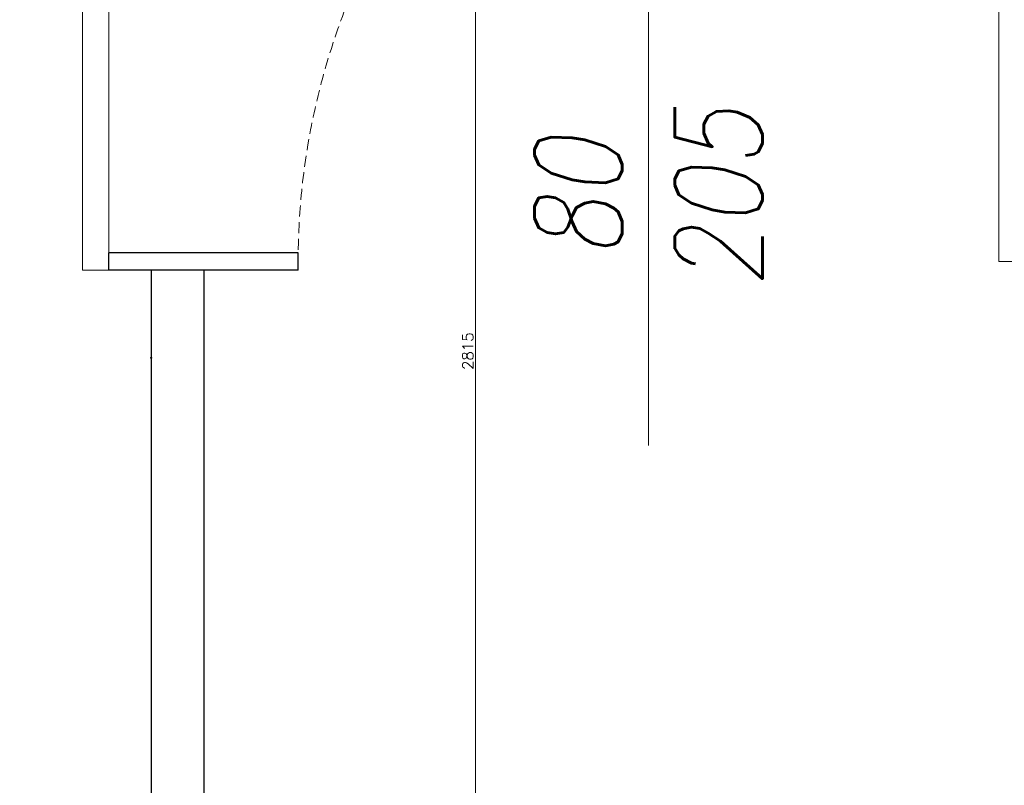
# Model space of a CAD drawing. Header units: millimetres. Extents: x -1893473 to 1546619, y -568027 to 942944.
# Tile 242 of 256: x 167823 to 168947, y -494647 to -493773. Entities that reach past the tile are written whole.
import ezdxf
from ezdxf.enums import TextEntityAlignment as Align

# ---------------------------------------------------------------- set-up
doc = ezdxf.new("R2010")
doc.units = ezdxf.units.MM
doc.header["$LTSCALE"] = 0.2
doc.linetypes.add('HIDDEN', pattern=[9.525, 6.35, -3.175])
doc.layers.get('0').update_dxf_attribs({"lineweight": 0})
for name, color, linetype, lineweight in [('!! 0_Opis_pom', 9, 'Continuous', 13), ('!! 1_drzwi opis', 151, 'Continuous', 9), ('!! 1_drzwi-linia', 213, 'Continuous', 5), ('!! 1_OPIS POM NOWE', 140, 'Continuous', 5), ('!! 1_PROJ Sciany', 2, 'Continuous', 40), ('!! wymiary osi', 250, 'Continuous', 9), ('P-Opis nadproża', 150, 'Continuous', 9)]:
    doc.layers.add(name, color=color, linetype=linetype, lineweight=lineweight)
doc.layers.add('!! 1_zabudowa GK', color=33, linetype='Continuous')
doc.styles.add('50', font='ROMANS.shx', dxfattribs={"width": 0.8, "height": 10})
doc.styles.add('ARCHETYP', font='romans.shx', dxfattribs={"height": 15})
doc.styles.add('ARIAL', font='tahoma.ttf')
doc.styles.add('TXT', font='simplex.shx')
doc.dimstyles.new('DIM50', dxfattribs={"dimscale": 5, "dimtxt": 2.5, "dimasz": 1.5, "dimexe": 0, "dimexo": 0, "dimgap": 0.5, "dimtad": 1, "dimdec": 4, "dimrnd": 0.5, "dimdsep": 46, "dimtxsty": 'TXT', "dimblk1": 'TICK1', "dimblk2": 'TICK1', "dimsah": 1, "dimcen": 0, "dimse1": 1, "dimse2": 1, "dimclrd": 1, "dimclre": 7, "dimclrt": 9, "dimadec": 0, "dimazin": 0, "dimtfac": 1, "dimtdec": 4, "dimtmove": 2, "dimatfit": 3, "dimldrblk": 'TICK1', "dimfxl": 1, "dimtolj": 1, "dimarcsym": 0})

# ---------------------------------------------------------------- blocks, each defined once
blk = doc.blocks.new('drzwi 80-205')
blk.add_lwpolyline([(61128.31, -197571.09), (61128.31, -197491.09), (61131.31, -197491.09), (61131.31, -197571.09)], close=True)
blk.add_lwpolyline([(61088.31, -197551.09), (61088.31, -197591.09)])
at = {"linetype": 'HIDDEN'}
blk.add_arc((61128.31, -197571.09), 80, 88.0898, 180, dxfattribs=at)
blk = doc.blocks.new('1_ok-opis')
blk.add_line((0, 111.61), (0, 50))
for points in [[(-17, 128.61), (-17, 143.61)], [(17, 128.61), (17, 143.61)]]:
    blk.add_lwpolyline(points)
for centre, start, end in [((0, 143.61), 0, 180), ((0, 128.61), 180, 0)]:
    blk.add_arc(centre, 17, start, end)
at = {"style": 'ARCHETYP'}
for tag, height, rotation, p in [('NR', 12, 90, (0, 136.9)), ('NR', 12, 270, (0, 136.9)), ('SZEROKOŚĆ', 10, 90, (-8, 78.29)), ('SZEROKOŚĆ', 10, 270, (8, 78.29)), ('WYSOKOŚĆ', 10, 270, (-8, 78.29)), ('WYSOKOŚĆ', 10, 90, (8, 78.29))]:
    blk.add_attdef(tag, text='', height=height, rotation=rotation, dxfattribs=at).set_placement(p, align=Align.MIDDLE)
blk = doc.blocks.new('TICK1')
at = {"color": 2}
blk.add_line((-1, -1), (1, 1), dxfattribs=at)
at = {"color": 0}
for p, q in [((0, 0), (-1, 0)), ((0, -1.4), (0, 1.4))]:
    blk.add_line(p, q, dxfattribs=at)
blk = doc.blocks.new('*D1272')
at = {"layer": '!! wymiary osi', "color": 1, "lineweight": -2, "transparency": 16777216}
blk.add_line((296576, -498651.2), (296576, -501451.2), dxfattribs=at)
at = {"layer": 'DEFPOINTS', "color": 0, "transparency": 16777216}
for p in [(297659.4, -498643.7), (296190.7, -501458.7), (296576, -501458.7)]:
    blk.add_point(p, dxfattribs=at)
at = {"layer": '!! wymiary osi', "color": 1, "lineweight": -2, "transparency": 16777216, "xscale": 7.5, "yscale": 7.5, "zscale": 7.5}
for p, rotation in [((296576, -498643.7), 90), ((296576, -501458.7), 270)]:
    blk.add_blockref('TICK1', p, dxfattribs=dict(at, rotation=rotation))
at = {"layer": '!! wymiary osi', "color": 9, "transparency": 16777216, "insert": (296567.3, -500051.2), "char_height": 12.5, "attachment_point": 5, "rotation": 90, "style": 'TXT'}
blk.add_mtext('\\A1;2815', dxfattribs=at)
blk = doc.blocks.new('A$C2EB40A8D')
at = {"layer": '!! 1_PROJ Sciany'}
blk.add_point((4305.10167, 242.51397), dxfattribs=at)
at = {"layer": '!! 1_zabudowa GK'}
for points in [[(4472.76146, 362.51397), (4256.56892, 362.51397)], [(4256.56892, 342.51397), (4256.56892, 362.51397)], [(4472.76146, 342.51398), (4472.76146, 362.51398)], [(4472.76146, 342.51397), (4256.56892, 342.51397)], [(4305.10167, 342.51397), (4305.10167, -1157.48603)], [(4365.10167, 342.51397), (4365.10167, -1157.48603)]]:
    blk.add_lwpolyline(points, dxfattribs=at)
at = {"layer": '!! 1_drzwi opis'}
ref = blk.add_blockref('1_ok-opis', (4872.76143, -357.48604), dxfattribs=dict(at, xscale=-10, yscale=10, zscale=10, rotation=359.9999963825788))
ref.add_attrib('WYSOKOŚĆ', '80', dxfattribs={"layer": '0', "height": 100, "rotation": 89.99999638, "style": '50', "oblique": 10, "width": 0.8}).set_placement((4792.76148, 425.42249), align=Align.MIDDLE)
ref.add_attrib('SZEROKOŚĆ', '205', dxfattribs={"layer": '0', "height": 100, "rotation": 89.99999638, "style": '50', "oblique": 10, "width": 0.8}).set_placement((4952.76148, 425.42248), align=Align.MIDDLE)
ref.add_attrib('NR', 'Dw', dxfattribs={"layer": '0', "height": 100, "rotation": 89.99999638, "style": '50', "oblique": 10, "width": 0.8}).set_placement((4872.76151, 928.62641), align=Align.MIDDLE)
at = {"layer": '!! 1_drzwi-linia', "xscale": 10, "yscale": 10, "zscale": 10}
for p in [(-606010.37516, 1976063.39702), (-607056.5677, 1976053.39701)]:
    blk.add_blockref('drzwi 80-205', p, dxfattribs=at)
at = {"layer": '!! 0_Opis_pom', "ltscale": 0.7, "style": 'ARIAL'}
for tag, p in [('B1,21', (-891.77727, 31796.97458)), ('A1,16', (-13651.31084, 31587.95236)), ('B1,19', (-5798.61305, 31587.22944)), ('B1/17', (-9701.43347, 31565.05244)), ('1,23', (10805.41388, 31565.05244)), ('1,22', (4526.58954, 31507.65132)), ('A1,1', (-16866.13618, 31459.3792)), ('B1,18', (-7791.62894, 31330.08444)), ('B1,20', (-2961.4347, 31167.05787)), ('A1,6', (-19287.17717, 30923.71998)), ('B1,1', (14135.63445, 30913.92963)), ('B1,3', (17346.74696, 30023.81022)), ('B1,4', (29817.71501, 29157.67457)), ('A1,5', (-23454.5385, 28820.77901)), ('A1,2', (-17502.57721, 28602.57524)), ('B1,2D', (2616.16402, 28559.52261)), ('A1,15', (-13651.31084, 28261.46046)), ('B1,4', (29883.58177, 28158.35876)), ('B1,2B', (18801.54781, 27650.12382)), ('B1,2A', (13086.7373, 27376.04393)), ('A1,3', (-16846.27912, 25980.40356)), ('B1,8', (9089.53994, 25356.27639)), ('B1,6', (31915.87888, 23754.79829)), ('A1,4', (-24010.17576, 23559.17399)), ('B1,14', (-11621.32288, 23261.44183)), ('B1,13', (-3080.55208, 22924.09997)), ('B1,5', (29245.49088, 22896.69268)), ('B1,10', (3982.60923, 22874.21277)), ('B1,9', (5634.43488, 22623.92098)), ('B1,2C', (13327.26639, 22378.5328)), ('B1,7', (16398.41175, 22348.28836)), ('B1,11', (5553.20442, 20939.83877)), ('B1,12', (3693.27174, 20628.72148)), ('C1,3', (5969.08376, 16336.01084)), ('C1,2', (11955.93711, 11671.55655)), ('C1,1', (15659.17205, 11415.94196)), ('C1,4', (5140.00888, 9205.5831)), ('C1,5', (5680.4486, 6154.54995)), ('C1,10', (16327.05085, 6080.66085)), ('C1,9', (16526.57171, 3173.45283)), ('C1,6', (6367.37903, 2771.84181)), ('D0,18', (-1981.87701, -110.73158)), ('D0,7', (-13531.42299, -1159.67649)), ('C1,7', (7275.77161, -1303.00991)), ('D0,17', (2064.87671, -1345.69113)), ('D0,3', (-9324.21674, -1442.63631)), ('D0,6', (-17529.61851, -1957.37463)), ('D0,10', (-21369.4432, -2140.60378)), ('D,09', (-12990.08379, -2746.32902)), ('D0,2', (-5516.19514, -3101.87722)), ('D0,16', (2266.73061, -3284.15369)), ('D0,8', (-14357.79539, -3567.69719)), ('D0,5', (-10461.54478, -3629.26575)), ('D0,4', (-8396.53404, -4353.7937)), ('D0,15', (1974.41895, -5205.84774)), ('D0,1', (-5633.49598, -5662.48534)), ('D0,11', (-23334.09291, -6045.78706)), ('D0,12', (-22436.85763, -9302.9678)), ('D0,13', (-22436.85763, -11581.16526)), ('D0,14', (-13645.94445, -11884.57769))]:
    blk.add_attdef(tag, text='', height=119.68, dxfattribs=at).set_placement(p, align=Align.MIDDLE_CENTER)
at = {"layer": '!! 1_OPIS POM NOWE', "style": 'ARIAL'}
for tag, p in [('C1.7A', (7769.3756, 685.765)), ('C1.7C', (7655.80151, -2045.04756)), ('C1.8B', (10935.93068, -2107.41983)), ('C1.8A', (13897.39715, -2120.69016)), ('C1.7B', (8274.43201, -3270.18959)), ('E1.2', (16701.02923, -5331.07351)), ('E1.5E', (21974.23379, -5463.99012)), ('E1.5D', (24989.27391, -5785.36474)), ('E1.1', (8357.81567, -5851.01076)), ('E1.5C', (25222.53959, -6394.64172)), ('E1.5B', (27694.70831, -7009.86571)), ('E1.6', (5279.46063, -8141.28746)), ('E1.5A', (25547.9555, -8495.18994)), ('E1.5G', (23977.19473, -9792.46695)), ('E1.5F', (22414.7084, -9822.66389)), ('E1,4', (13935.69867, -10458.20073)), ('E1.5L', (28030.8296, -11267.7725)), ('E1.3', (5639.18862, -11994.01941)), ('E1.5H', (23988.49716, -12231.38049)), ('E1.5K', (27714.73934, -12977.98364)), ('E1.5I', (22290.68736, -13989.9049)), ('E1.5J', (27095.71534, -16088.17469))]:
    blk.add_attdef(tag, text='', height=119.68, dxfattribs=at).set_placement(p, align=Align.MIDDLE_CENTER)
at = {"layer": '!! wymiary osi'}
dim = blk.add_linear_dim(base=(4675.21245, -1157.48603), p1=(5758.64815, 1657.51397), p2=(4289.87971, -1157.48603), angle=90, dimstyle='DIM50', dxfattribs=at)
dim.commit()
dim.dimension.update_dxf_attribs({"geometry": '*D1272', "text_midpoint": (4666.46245, 250.01397), "insert": (-291900.79406, 500301.26018)})

msp = doc.modelspace()

# ---------------------------------------------------------------- block references
at = {"layer": 'P-Opis nadproża', "color": 4}
msp.add_blockref('A$C2EB40A8D', (163667.94092, -494401.63474), dxfattribs=at)

doc.saveas('drawing.dxf')
